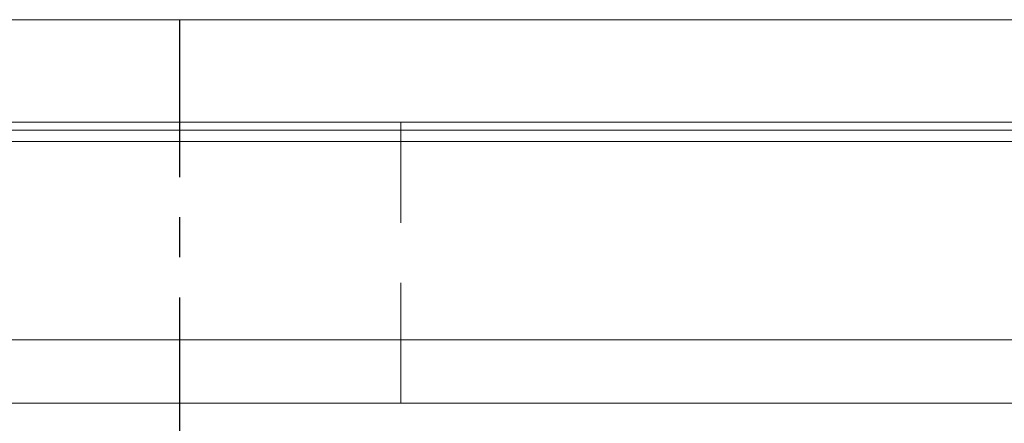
# Model space of a CAD drawing. Header units: millimetres. Extents: x 782 to 1252, y 608 to 775.
# Tile 5 of 51: x 1102 to 1133, y 638 to 651. Entities that reach past the tile are written whole.
import ezdxf

# ---------------------------------------------------------------- set-up
doc = ezdxf.new("R2010")
doc.units = ezdxf.units.MM
for name, pattern in [('CENTER', [10.16, 6.35, -1.27, 1.27, -1.27]), ('DASHED', [0.75, 0.5, -0.25]), ('HIDDEN', [1.905, 1.27, -0.635])]:
    doc.linetypes.add(name, pattern=pattern)
for name, color, linetype in [('CL', 1, 'CENTER'), ('HID', 2, 'DASHED'), ('OUT', 3, 'Continuous')]:
    doc.layers.add(name, color=color, linetype=linetype)

msp = doc.modelspace()

# ---------------------------------------------------------------- linework, layer by layer
at = {"layer": 'CL', "color": 0}
msp.add_line((1107.134, 635.543), (1107.134, 650.693), dxfattribs=at)
at = {"layer": 'HID', "color": 0, "linetype": 'HIDDEN', "lineweight": 0, "ltscale": 3}
msp.add_line((1114.134, 638.543), (1114.134, 647.443), dxfattribs=at)
at = {"layer": 'OUT', "color": 0, "linetype": 'Continuous', "lineweight": 15}
for p, q in [((1188.134, 650.693), (1097.634, 650.693)), ((1188.134, 647.443), (1097.634, 647.443)), ((1035.875, 647.19), (1242.134, 647.19)), ((1036.096, 646.836), (1242.134, 646.836)), ((1037.737, 640.543), (1242.134, 640.543)), ((982.134, 638.543), (1242.134, 638.543))]:
    msp.add_line(p, q, dxfattribs=at)

doc.saveas('drawing.dxf')
